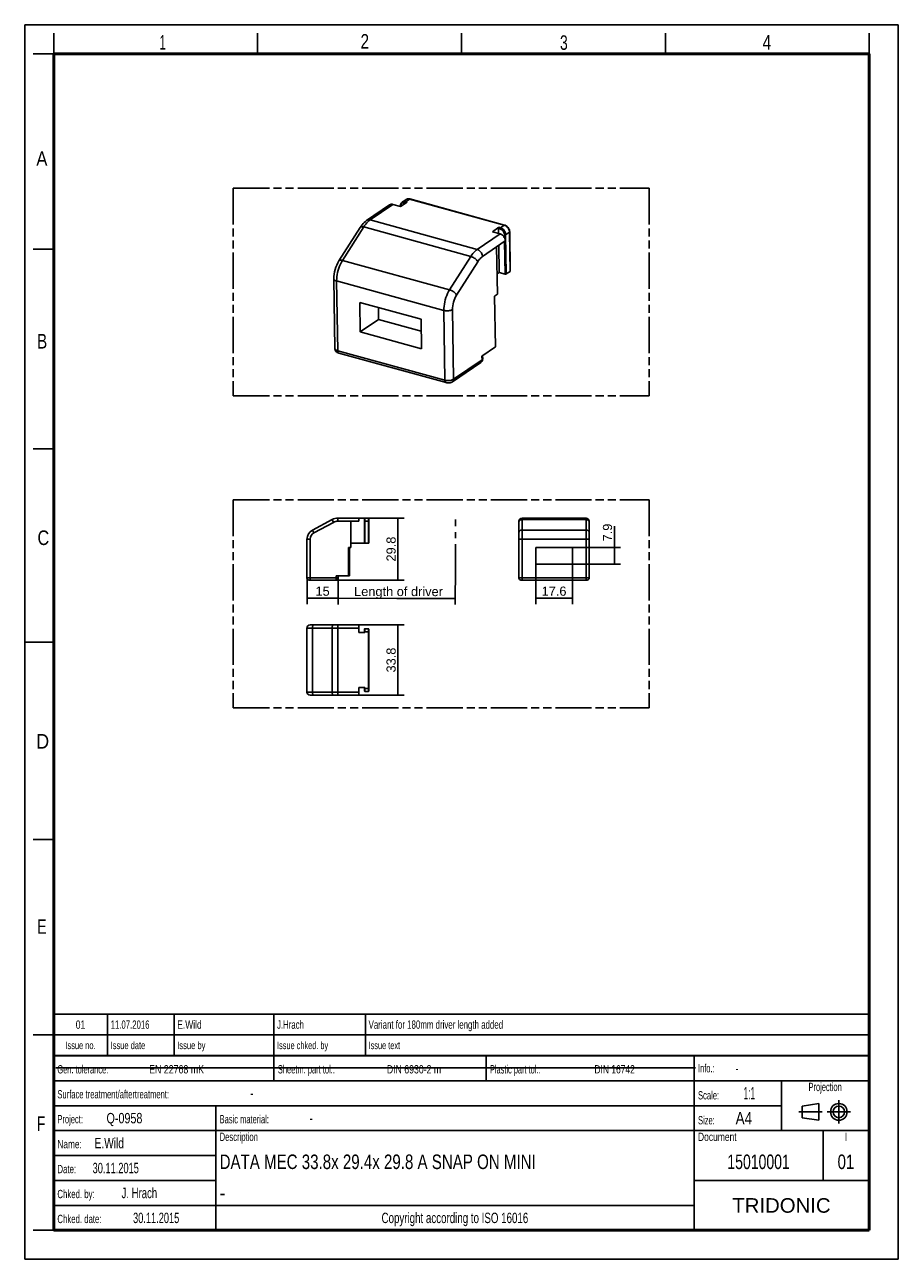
# Model space of a CAD drawing. Header units: millimetres. Extents: x 0 to 210, y 0 to 297.
import ezdxf
from ezdxf.enums import TextEntityAlignment as Align

# ---------------------------------------------------------------- set-up
doc = ezdxf.new("R2010")
doc.units = ezdxf.units.MM
doc.header["$LTSCALE"] = 19.36
doc.linetypes.add('CENTER', pattern=[0.6, 0.375, -0.075, 0.075, -0.075])
doc.linetypes.add('PHANTOM', pattern=[0.8, 0.45, -0.05, 0.1, -0.05, 0.1, -0.05])
doc.layers.get('0').update_dxf_attribs({"linetype": 'CONTINUOUS'})
for name, color, linetype in [('DEFAULT_1', 7, 'CENTER'), ('DEFAULT_3', 7, 'PHANTOM'), ('Z_DIM_2D', 7, 'CONTINUOUS'), ('Z_NOTICE', 7, 'CONTINUOUS')]:
    doc.layers.add(name, color=color, linetype=linetype)
doc.styles.get("Standard").update_dxf_attribs({"font": 'txt', "width": 0.7})
doc.styles.add('TEXTSTYLE_2', font='txt', dxfattribs={"width": 0.75})
doc.styles.add('TEXTSTYLE_3', font='helveticaneueltw1g-ltcn.otf')
doc.styles.add('TEXTSTYLE_4', font='arial.ttf')
doc.dimstyles.new('DIMSTYLE_1', dxfattribs={"dimtxt": 2.2, "dimasz": 3.5, "dimexe": 1.5, "dimexo": 0, "dimgap": 0.55, "dimtad": 1, "dimdec": 1, "dimlfac": 2, "dimdsep": 46, "dimtxsty": 'TEXTSTYLE_3', "dimcen": 0.09, "dimclrt": 5, "dimadec": 0, "dimazin": 0, "dimtp": 0.3, "dimtm": 0.3, "dimtfac": 1, "dimtdec": 1, "dimtofl": 0, "dimtmove": 0, "dimatfit": 3, "dimfxl": 1, "dimtolj": 1, "dimarcsym": 0})
doc.dimstyles.new('DIMSTYLE_2', dxfattribs={"dimtxt": 2.2, "dimasz": 3.5, "dimexe": 1.5, "dimexo": 0, "dimgap": 0.55, "dimtad": 1, "dimdec": 1, "dimlfac": 2, "dimdsep": 46, "dimtxsty": 'TEXTSTYLE_3', "dimcen": 0.09, "dimclrt": 5, "dimadec": 0, "dimazin": 0, "dimtp": 0.2, "dimtm": 0.2, "dimtfac": 1, "dimtdec": 1, "dimtofl": 0, "dimtmove": 0, "dimatfit": 3, "dimfxl": 1, "dimtolj": 1, "dimarcsym": 0})

# ---------------------------------------------------------------- blocks, each defined once
blk = doc.blocks.new('PROJEKTIONSMETHODE_BL0', base_point=(192.31, 35.47))
at = {"color": 2, "linetype": 'CONTINUOUS'}
for p, q in [((186.91, 36.87), (190.91, 37.47)), ((186.91, 34.07), (186.91, 36.87)), ((190.91, 37.47), (190.91, 33.47)), ((190.91, 33.47), (186.91, 34.07))]:
    blk.add_line(p, q, dxfattribs=at)
for radius in [2, 1.4]:
    blk.add_circle((195.71, 35.47), radius, dxfattribs=at)
at = {"layer": 'DEFAULT_1', "color": 2, "linetype": 'CENTER'}
for p, q in [((195.71, 38.27), (195.71, 32.67)), ((191.71, 35.47), (186.11, 35.47)), ((192.91, 35.47), (198.5, 35.47))]:
    blk.add_line(p, q, dxfattribs=at)
blk = doc.blocks.new('*D0')
at = {"layer": 'Z_DIM_2D', "color": 2, "linetype": 'CONTINUOUS'}
for p, q in [((78.41, 152.6), (91.22, 152.6)), ((89.72, 152.6), (89.72, 144.15)), ((89.72, 135.7), (89.72, 144.15)), ((78.41, 135.7), (91.22, 135.7))]:
    blk.add_line(p, q, dxfattribs=at)
at = {"layer": 'Z_DIM_2D', "color": 5, "linetype": 'CONTINUOUS', "style": 'TEXTSTYLE_3'}
blk.add_text('33.8', height=2.2, rotation=90, dxfattribs=at).set_placement((89.17, 144.15), align=Align.CENTER)
blk = doc.blocks.new('_NONE')
blk = doc.blocks.new('*D1')
at = {"layer": 'Z_DIM_2D', "color": 2, "linetype": 'CONTINUOUS'}
for p, q in [((67.86, 163.9), (67.86, 157.58)), ((75.36, 163.9), (75.36, 157.58)), ((67.86, 159.08), (71.61, 159.08)), ((75.36, 159.08), (71.61, 159.08))]:
    blk.add_line(p, q, dxfattribs=at)
at = {"layer": 'Z_DIM_2D', "color": 5, "linetype": 'CONTINUOUS', "style": 'TEXTSTYLE_3'}
blk.add_text('15', height=2.2, dxfattribs=at).set_placement((71.61, 159.63), align=Align.CENTER)
blk = doc.blocks.new('*D2')
at = {"layer": 'Z_DIM_2D', "color": 2, "linetype": 'CONTINUOUS'}
for p, q in [((80.31, 178.3), (91.22, 178.3)), ((89.72, 178.3), (89.72, 170.85)), ((89.72, 163.4), (89.72, 170.85)), ((74.86, 163.4), (91.22, 163.4))]:
    blk.add_line(p, q, dxfattribs=at)
at = {"layer": 'Z_DIM_2D', "color": 5, "linetype": 'CONTINUOUS', "style": 'TEXTSTYLE_3'}
blk.add_text('29.8', height=2.2, rotation=90, dxfattribs=at).set_placement((89.17, 170.85), align=Align.CENTER)
blk = doc.blocks.new('*D3')
at = {"layer": 'Z_DIM_2D', "color": 2, "linetype": 'CONTINUOUS'}
for p, q in [((122.85, 167.25), (122.85, 157.58)), ((131.65, 167.25), (131.65, 157.58)), ((122.85, 159.08), (127.25, 159.08)), ((131.65, 159.08), (127.25, 159.08))]:
    blk.add_line(p, q, dxfattribs=at)
at = {"layer": 'Z_DIM_2D', "color": 5, "linetype": 'CONTINUOUS', "style": 'TEXTSTYLE_3'}
blk.add_text('17.6', height=2.2, dxfattribs=at).set_placement((127.25, 159.63), align=Align.CENTER)
blk = doc.blocks.new('*D4')
at = {"layer": 'Z_DIM_2D', "color": 2, "linetype": 'CONTINUOUS'}
for p, q in [((141.74, 169.22), (141.74, 176.39)), ((131.65, 171.2), (143.24, 171.2)), ((141.74, 171.2), (141.74, 169.22)), ((131.65, 167.25), (143.24, 167.25)), ((141.74, 167.25), (141.74, 169.22))]:
    blk.add_line(p, q, dxfattribs=at)
at = {"layer": 'Z_DIM_2D', "color": 5, "linetype": 'CONTINUOUS', "style": 'TEXTSTYLE_3'}
blk.add_text('7.9', height=2.2, rotation=90, dxfattribs=at).set_placement((141.19, 172.7))
blk = doc.blocks.new('*D5')
at = {"layer": 'Z_DIM_2D', "color": 2, "linetype": 'CONTINUOUS'}
for p, q in [((75.36, 163.9), (75.35, 159.57)), ((103.52, 164.76), (103.51, 159.54)), ((75.35, 159.57), (75.35, 157.52)), ((75.35, 159.02), (89.43, 159)), ((103.51, 158.99), (89.43, 159)), ((103.51, 159.54), (103.51, 157.49))]:
    blk.add_line(p, q, dxfattribs=at)
at = {"layer": 'Z_DIM_2D', "color": 5, "linetype": 'CONTINUOUS', "style": 'TEXTSTYLE_3'}
blk.add_text(' Length of driver', height=2.2, rotation=-0.0625, dxfattribs=at).set_placement((89.43, 159.55), align=Align.CENTER)

msp = doc.modelspace()

# ---------------------------------------------------------------- linework, layer by layer
at = {"color": 2, "linetype": 'CONTINUOUS'}
for p, q in [((0, 0), (0, 297)), ((0, 297), (210, 297)), ((210, 0), (210, 297)), ((7, 290), (7, 295)), ((56, 290), (56, 295)), ((105, 290), (105, 295)), ((154, 290), (154, 295)), ((203, 290), (203, 295)), ((7, 290), (2, 290)), ((7, 243), (2, 243)), ((7, 195), (2, 195)), ((0, 148.5), (7, 148.5)), ((7, 101), (2, 101)), ((6.914, 48.96), (6.914, 58.96)), ((6.914, 58.96), (202.914, 58.96)), ((19.914, 48.96), (19.914, 58.96)), ((35.914, 48.96), (35.914, 58.96)), ((59.914, 48.96), (59.914, 58.96)), ((81.914, 48.96), (81.914, 58.96)), ((202.914, 48.96), (202.914, 58.96)), ((7, 54), (2, 54)), ((6.914, 53.96), (202.914, 53.96)), ((6.914, 6.96), (6.914, 48.96)), ((6.914, 48.96), (202.914, 48.96)), ((6.914, 48.96), (202.914, 48.96)), ((59.914, 42.96), (59.914, 48.96)), ((110.914, 42.96), (110.914, 48.96)), ((160.914, 6.96), (160.914, 48.96)), ((202.914, 6.96), (202.914, 48.96)), ((6.914, 42.96), (202.914, 42.96)), ((181.914, 30.96), (181.914, 42.96)), ((6.914, 36.96), (181.914, 36.96)), ((45.914, 6.96), (45.914, 36.96)), ((6.914, 30.96), (202.914, 30.96)), ((191.914, 18.96), (191.914, 30.96)), ((6.914, 24.96), (45.914, 24.96)), ((6.914, 18.96), (45.914, 18.96)), ((160.914, 18.96), (202.914, 18.96)), ((6.914, 12.96), (160.914, 12.96)), ((7, 7), (2, 7)), ((6.914, 6.96), (202.914, 6.96)), ((0, 0), (210, 0))]:
    msp.add_line(p, q, dxfattribs=at)
at = {"color": 7, "linetype": 'CONTINUOUS'}
for p, q in [((82.192, 249.911), (87.67, 253.645)), ((88.495, 253.754), (90.335, 253.247)), ((90.324, 253.247), (90.322, 253.37)), ((91.924, 254.33), (90.335, 253.247)), ((91.696, 254.948), (90.764, 254.314)), ((92.576, 255.07), (92.415, 255.104)), ((92.576, 255.07), (115.33, 248.809)), ((75.522, 240.187), (80.621, 248.214)), ((112.419, 247.17), (114.008, 248.253)), ((114.26, 246.664), (112.419, 247.17)), ((113.901, 247.999), (113.92, 246.758)), ((116.581, 247.152), (116.721, 237.716)), ((115.535, 244.971), (113.453, 243.552)), ((113.622, 232.139), (113.453, 243.552)), ((113.962, 243.899), (114.058, 237.395)), ((116.689, 237.667), (115.757, 237.032)), ((74.561, 219.113), (74.312, 235.89)), ((114.058, 237.395), (113.549, 237.048)), ((115.48, 237.003), (114.058, 237.395)), ((112.965, 231.691), (113.622, 232.139)), ((112.965, 231.691), (113.146, 219.469)), ((80.566, 230.176), (80.671, 223.077)), ((95.288, 226.125), (80.566, 230.176)), ((85.01, 228.953), (85.053, 226.064)), ((80.671, 223.077), (85.053, 226.064)), ((85.053, 226.064), (95.331, 223.236)), ((95.394, 219.025), (95.288, 226.125)), ((80.671, 223.077), (95.394, 219.025)), ((75.522, 217.984), (101.286, 210.894)), ((109.914, 217.266), (113.146, 219.469)), ((110.091, 216.612), (110.08, 217.379)), ((102.807, 211.104), (109.654, 215.771)), ((110.077, 216.428), (110.028, 216.248)), ((110.091, 216.612), (110.077, 216.428)), ((75.305, 178.297), (82.605, 178.297)), ((80.305, 178.297), (80.305, 177.547)), ((119.547, 178.297), (134.947, 178.297)), ((73.897, 177.945), (69.182, 175.438)), ((78.405, 171.197), (78.405, 177.547)), ((80.305, 177.547), (78.405, 177.547)), ((81.655, 178.197), (81.655, 172.297)), ((82.705, 178.197), (82.705, 172.297)), ((118.797, 163.897), (118.797, 177.547)), ((135.697, 177.547), (135.697, 163.897)), ((67.855, 173.231), (67.855, 163.897)), ((82.705, 172.297), (78.405, 172.297)), ((77.805, 171.197), (78.405, 171.197)), ((77.805, 171.197), (77.805, 164.397)), ((78.068, 171.197), (78.068, 164.397)), ((122.847, 171.197), (122.847, 167.247)), ((131.647, 171.197), (122.847, 171.197)), ((131.647, 167.247), (131.647, 171.197)), ((122.847, 167.247), (131.647, 167.247)), ((68.355, 163.397), (74.855, 163.397)), ((74.855, 164.397), (78.068, 164.397)), ((75.355, 163.897), (75.355, 164.397)), ((119.297, 163.397), (135.197, 163.397)), ((67.855, 151.854), (67.855, 136.454)), ((68.605, 152.604), (80.305, 152.604)), ((80.305, 152.604), (80.305, 150.754)), ((81.655, 151.604), (81.655, 150.754)), ((82.605, 151.704), (81.755, 151.704)), ((82.705, 151.604), (82.705, 136.704)), ((81.755, 150.754), (80.305, 150.754)), ((80.305, 137.554), (81.755, 137.554)), ((80.305, 135.704), (80.305, 137.554)), ((81.655, 137.554), (81.655, 136.704)), ((80.305, 135.704), (68.605, 135.704)), ((81.755, 136.604), (82.605, 136.604)), ((7.468, 46.042), (161.268, 46.042))]:
    msp.add_line(p, q, dxfattribs=at)
at = {"color": 9, "linetype": 'CONTINUOUS'}
for p, q in [((83.017, 250.02), (88.495, 253.754)), ((90.373, 253.313), (90.412, 253.299)), ((90.412, 253.299), (90.423, 253.48)), ((91.482, 254.168), (91.627, 254.128)), ((92.52, 255.057), (91.589, 254.422)), ((91.589, 254.422), (91.924, 254.33)), ((91.696, 254.948), (91.787, 255.002)), ((92.52, 255.057), (115.274, 248.796)), ((83.017, 250.02), (108.782, 242.93)), ((76.385, 240.31), (81.484, 248.337)), ((81.484, 248.337), (107.248, 241.247)), ((114.26, 246.664), (108.782, 242.93)), ((113.901, 247.999), (114.236, 247.907)), ((114.008, 248.253), (114.343, 248.161)), ((114.343, 248.161), (115.274, 248.796)), ((115.274, 248.796), (115.47, 248.725)), ((115.617, 246.468), (116.549, 247.103)), ((116.53, 247.318), (116.549, 247.103)), ((116.549, 247.103), (116.689, 237.667)), ((113.453, 243.552), (110.057, 241.237)), ((115.341, 246.439), (115.352, 245.693)), ((115.364, 244.854), (115.48, 237.003)), ((115.617, 246.468), (115.757, 237.032)), ((107.248, 241.247), (102.149, 233.22)), ((76.385, 240.31), (102.149, 233.22)), ((108.907, 239.975), (103.808, 231.947)), ((75.239, 218.575), (74.99, 235.352)), ((74.99, 235.352), (100.755, 228.262)), ((100.755, 228.262), (101.004, 211.485)), ((102.832, 228.477), (103.08, 211.7)), ((74.561, 219.113), (74.563, 219.085)), ((75.239, 218.575), (101.004, 211.485)), ((109.928, 216.367), (109.914, 217.266)), ((103.08, 211.7), (109.928, 216.367)), ((75.305, 177.547), (75.305, 178.297)), ((81.755, 178.297), (81.755, 172.297)), ((82.605, 178.297), (82.605, 172.297)), ((119.547, 163.397), (119.547, 178.297)), ((134.947, 178.297), (134.947, 163.397)), ((69.534, 174.776), (69.182, 175.438)), ((74.249, 177.283), (69.534, 174.776)), ((74.249, 177.283), (73.897, 177.945)), ((78.405, 177.547), (75.305, 177.547)), ((81.655, 177.547), (82.705, 177.547)), ((119.547, 177.945), (134.947, 177.945)), ((119.547, 175.438), (134.947, 175.438)), ((68.605, 173.231), (67.855, 173.231)), ((68.605, 173.231), (68.605, 163.397)), ((118.797, 173.231), (135.697, 173.231)), ((78.045, 164.397), (78.045, 171.197)), ((67.855, 163.897), (75.355, 163.897)), ((74.855, 163.397), (74.855, 164.397)), ((118.797, 163.897), (135.697, 163.897)), ((67.855, 151.854), (80.305, 151.854)), ((69.182, 151.854), (69.182, 136.454)), ((73.897, 151.854), (73.897, 136.454)), ((75.305, 135.704), (75.305, 152.604)), ((81.755, 151.704), (81.755, 150.754)), ((82.605, 151.704), (82.605, 136.604)), ((82.705, 150.954), (81.655, 150.954)), ((81.655, 137.354), (82.705, 137.354)), ((81.755, 137.554), (81.755, 136.604)), ((80.305, 136.454), (67.855, 136.454))]:
    msp.add_line(p, q, dxfattribs=at)
at = {"color": 7, "linetype": 'CONTINUOUS'}
for points, const_width in [([(7, 7), (7, 290)], 0.7), ([(7, 290), (203, 290)], 0.7), ([(203, 7), (203, 290)], 0.7), ([(7, 49), (203, 49)], 0.5), ([(7, 7), (203, 7)], 0.7)]:
    msp.add_lwpolyline(points, dxfattribs=dict(at, const_width=const_width))
for points in [[(87.67, 253.645), (87.761, 253.699), (87.928, 253.763), (88.108, 253.794), (88.297, 253.791), (88.495, 253.754)], [(90.764, 254.314), (90.635, 254.207), (90.525, 254.077), (90.436, 253.925), (90.371, 253.755), (90.333, 253.568), (90.322, 253.37)], [(92.415, 255.104), (92.256, 255.115), (92.103, 255.104), (91.957, 255.072), (91.82, 255.02), (91.696, 254.948)], [(82.192, 249.911), (81.901, 249.694), (81.62, 249.448), (81.349, 249.172), (81.09, 248.871), (80.848, 248.552), (80.621, 248.214)], [(113.901, 247.999), (113.905, 248.05), (113.914, 248.099), (113.931, 248.148), (113.954, 248.192), (113.979, 248.226), (114.008, 248.253)], [(114.26, 246.664), (114.459, 246.592), (114.649, 246.491), (114.831, 246.36), (115.001, 246.204), (115.153, 246.025), (115.283, 245.829), (115.388, 245.62), (115.467, 245.404), (115.515, 245.189), (115.535, 244.971)], [(115.33, 248.809), (115.526, 248.739), (115.716, 248.638), (115.896, 248.51), (116.062, 248.357), (116.21, 248.183), (116.337, 247.992), (116.439, 247.789), (116.515, 247.578), (116.563, 247.364), (116.581, 247.152)], [(75.522, 240.187), (75.241, 239.701), (74.997, 239.191), (74.789, 238.663), (74.617, 238.12), (74.481, 237.568), (74.384, 237.009), (74.327, 236.448), (74.312, 235.89)], [(116.721, 237.716), (116.721, 237.71), (116.711, 237.688), (116.689, 237.667)], [(115.757, 237.032), (115.722, 237.014), (115.68, 237.001), (115.631, 236.993), (115.579, 236.99), (115.529, 236.994), (115.48, 237.003)], [(74.561, 219.113), (74.579, 218.929), (74.629, 218.747), (74.711, 218.574), (74.824, 218.413), (74.968, 218.268), (75.136, 218.147), (75.321, 218.053), (75.522, 217.984)], [(110.028, 216.248), (109.946, 216.079), (109.835, 215.929), (109.698, 215.803), (109.654, 215.771)], [(102.807, 211.104), (102.656, 211.015), (102.489, 210.941), (102.299, 210.883), (102.097, 210.845), (101.897, 210.828), (101.694, 210.829), (101.491, 210.851), (101.286, 210.894)]]:
    msp.add_lwpolyline(points, dxfattribs=at)
at = {"color": 9, "linetype": 'CONTINUOUS'}
for points in [[(90.322, 253.37), (90.326, 253.353), (90.343, 253.332), (90.373, 253.313)], [(90.423, 253.48), (90.46, 253.646), (90.523, 253.797), (90.61, 253.929), (90.72, 254.038), (90.848, 254.121), (90.992, 254.176), (91.149, 254.203), (91.312, 254.2), (91.482, 254.168)], [(90.764, 254.314), (90.856, 254.368), (91.022, 254.432), (91.203, 254.463), (91.393, 254.46), (91.589, 254.422)], [(91.589, 254.422), (91.561, 254.397), (91.535, 254.361), (91.513, 254.317), (91.496, 254.268), (91.485, 254.217), (91.482, 254.168)], [(91.787, 255.002), (91.953, 255.067), (92.134, 255.098), (92.324, 255.094), (92.52, 255.057)], [(92.576, 255.07), (92.549, 255.07), (92.52, 255.057)], [(81.484, 248.337), (81.722, 248.692), (81.97, 249.019), (82.224, 249.318), (82.485, 249.585), (82.75, 249.82), (83.017, 250.02)], [(82.192, 249.911), (82.284, 249.965), (82.45, 250.03), (82.63, 250.061), (82.821, 250.057), (83.017, 250.02)], [(80.621, 248.214), (80.635, 248.234), (80.714, 248.31), (80.823, 248.363), (80.958, 248.393), (81.116, 248.398), (81.292, 248.38), (81.484, 248.337)], [(114.343, 248.161), (114.314, 248.136), (114.288, 248.1), (114.266, 248.056), (114.249, 248.007), (114.239, 247.956), (114.236, 247.907)], [(114.236, 247.907), (114.408, 247.844), (114.573, 247.757), (114.732, 247.643), (114.879, 247.507), (115.01, 247.352), (115.124, 247.182), (115.215, 247), (115.282, 246.813), (115.324, 246.627), (115.341, 246.439)], [(114.343, 248.161), (114.539, 248.091), (114.731, 247.988), (114.914, 247.857), (115.084, 247.701), (115.236, 247.522), (115.366, 247.326), (115.472, 247.117), (115.55, 246.901), (115.599, 246.683), (115.617, 246.468)], [(115.33, 248.809), (115.302, 248.809), (115.274, 248.796)], [(115.47, 248.725), (115.663, 248.623), (115.846, 248.492), (116.015, 248.335), (116.167, 248.157), (116.297, 247.961), (116.403, 247.752), (116.481, 247.536), (116.53, 247.318)], [(116.581, 247.152), (116.581, 247.146), (116.571, 247.124), (116.549, 247.103)], [(115.617, 246.468), (115.583, 246.45), (115.54, 246.437), (115.491, 246.429), (115.439, 246.426), (115.388, 246.43), (115.341, 246.439)], [(108.782, 242.93), (108.515, 242.73), (108.25, 242.495), (107.989, 242.228), (107.734, 241.929), (107.487, 241.602), (107.248, 241.247)], [(108.907, 239.975), (108.828, 240.124), (108.72, 240.278), (108.587, 240.433), (108.43, 240.586), (108.254, 240.731), (108.063, 240.867), (107.862, 240.989), (107.656, 241.095), (107.45, 241.182), (107.248, 241.247)], [(110.057, 241.237), (110.038, 241.452), (109.989, 241.67), (109.911, 241.886), (109.805, 242.095), (109.675, 242.291), (109.523, 242.47), (109.354, 242.626), (109.171, 242.757), (108.979, 242.86), (108.782, 242.93)], [(110.057, 241.237), (109.857, 241.087), (109.659, 240.912), (109.462, 240.71), (109.27, 240.485), (109.085, 240.24), (108.907, 239.975)], [(74.99, 235.352), (74.999, 235.848), (75.04, 236.36), (75.112, 236.882), (75.215, 237.409), (75.347, 237.933), (75.507, 238.448), (75.693, 238.95), (75.903, 239.431), (76.135, 239.886), (76.385, 240.31)], [(75.522, 240.187), (75.536, 240.207), (75.616, 240.282), (75.724, 240.335), (75.859, 240.365), (76.017, 240.371), (76.193, 240.352), (76.385, 240.31)], [(74.312, 235.89), (74.314, 235.862), (74.344, 235.76), (74.41, 235.662), (74.51, 235.57), (74.643, 235.486), (74.804, 235.413), (74.99, 235.352)], [(102.149, 233.22), (101.899, 232.796), (101.668, 232.341), (101.458, 231.86), (101.272, 231.359), (101.112, 230.843), (100.98, 230.319), (100.877, 229.793), (100.805, 229.27), (100.764, 228.758), (100.755, 228.262)], [(103.808, 231.947), (103.729, 232.097), (103.622, 232.251), (103.488, 232.406), (103.331, 232.558), (103.155, 232.704), (102.964, 232.84), (102.763, 232.962), (102.557, 233.068), (102.351, 233.154), (102.149, 233.22)], [(103.808, 231.947), (103.589, 231.569), (103.395, 231.166), (103.225, 230.733), (103.081, 230.283), (102.969, 229.824), (102.889, 229.364), (102.843, 228.917), (102.832, 228.477)], [(102.832, 228.477), (102.688, 228.393), (102.516, 228.321), (102.322, 228.26), (102.109, 228.214), (101.883, 228.182), (101.65, 228.166), (101.414, 228.166), (101.183, 228.183), (100.962, 228.215), (100.755, 228.262)], [(74.563, 219.085), (74.593, 218.983), (74.659, 218.885), (74.759, 218.793), (74.892, 218.709), (75.053, 218.636), (75.239, 218.575)], [(75.239, 218.575), (75.248, 218.439), (75.27, 218.315), (75.305, 218.208), (75.352, 218.118), (75.409, 218.049), (75.476, 218.002), (75.522, 217.984)], [(109.928, 216.367), (109.92, 216.232), (109.892, 216.105), (109.845, 215.989), (109.778, 215.886), (109.695, 215.801), (109.654, 215.771)], [(110.091, 216.612), (110.085, 216.562), (110.056, 216.494), (110.003, 216.429), (109.928, 216.367)], [(101.004, 211.485), (101.21, 211.438), (101.432, 211.406), (101.663, 211.389), (101.898, 211.389), (102.132, 211.405), (102.358, 211.437), (102.571, 211.483), (102.765, 211.544), (102.936, 211.617), (103.08, 211.7)], [(101.004, 211.485), (101.013, 211.349), (101.035, 211.226), (101.07, 211.118), (101.116, 211.028), (101.174, 210.959), (101.241, 210.912), (101.286, 210.894)], [(103.08, 211.7), (103.072, 211.562), (103.044, 211.434), (102.995, 211.317), (102.928, 211.216), (102.845, 211.132), (102.807, 211.104)], [(118.797, 177.283), (118.806, 177.387), (118.833, 177.488), (118.878, 177.584), (118.94, 177.672), (119.016, 177.751), (119.106, 177.819), (119.206, 177.873), (119.315, 177.913), (119.429, 177.937), (119.547, 177.945)], [(118.797, 174.776), (118.806, 174.88), (118.833, 174.981), (118.878, 175.077), (118.94, 175.165), (119.016, 175.244), (119.106, 175.312), (119.206, 175.366), (119.315, 175.406), (119.429, 175.43), (119.547, 175.438)], [(135.697, 177.283), (135.687, 177.387), (135.66, 177.488), (135.615, 177.584), (135.553, 177.672), (135.477, 177.751), (135.387, 177.819), (135.287, 177.873), (135.178, 177.913), (135.064, 177.937), (134.947, 177.945)], [(135.697, 174.776), (135.687, 174.88), (135.66, 174.981), (135.615, 175.077), (135.553, 175.165), (135.477, 175.244), (135.387, 175.312), (135.287, 175.366), (135.178, 175.406), (135.064, 175.43), (134.947, 175.438)], [(69.534, 152.604), (69.479, 152.595), (69.425, 152.568), (69.374, 152.523), (69.327, 152.461), (69.285, 152.385), (69.249, 152.295), (69.22, 152.195), (69.199, 152.086), (69.186, 151.972), (69.182, 151.854)], [(74.249, 152.604), (74.194, 152.595), (74.14, 152.568), (74.089, 152.523), (74.042, 152.461), (74, 152.385), (73.964, 152.295), (73.935, 152.195), (73.914, 152.086), (73.901, 151.972), (73.897, 151.854)], [(69.534, 135.704), (69.479, 135.714), (69.425, 135.741), (69.374, 135.786), (69.327, 135.848), (69.285, 135.924), (69.249, 136.013), (69.22, 136.114), (69.199, 136.223), (69.186, 136.337), (69.182, 136.454)], [(74.249, 135.704), (74.194, 135.714), (74.14, 135.741), (74.089, 135.786), (74.042, 135.848), (74, 135.924), (73.964, 136.013), (73.935, 136.114), (73.914, 136.223), (73.901, 136.337), (73.897, 136.454)]]:
    msp.add_lwpolyline(points, dxfattribs=at)
at = {"color": 7, "linetype": 'CONTINUOUS'}
for centre, radius, start, end in [((75.305, 175.297), 3, 90, 118), ((81.755, 178.197), 0.1, 90, 180), ((82.605, 178.197), 0.1, 0, 90), ((119.547, 177.547), 0.75, 90, 180), ((134.947, 177.547), 0.75, 0, 90), ((70.355, 173.231), 2.5, 118, 180), ((68.355, 163.897), 0.5, 180, 270), ((74.855, 163.897), 0.5, 270, 360), ((119.297, 163.897), 0.5, 180, 270), ((135.197, 163.897), 0.5, 270, 360), ((68.605, 151.854), 0.75, 90, 180), ((81.755, 151.604), 0.1, 90, 180), ((82.605, 151.604), 0.1, 0, 90), ((81.755, 136.704), 0.1, 180, 270), ((82.605, 136.704), 0.1, 270, 360), ((68.605, 136.454), 0.75, 180, 270)]:
    msp.add_arc(centre, radius, start, end, dxfattribs=at)
at = {"color": 9, "linetype": 'CONTINUOUS'}
for centre, radius, start, end in [((75.305, 175.297), 2.25, 90, 118), ((70.355, 173.231), 1.75, 118, 180)]:
    msp.add_arc(centre, radius, start, end, dxfattribs=at)
at = {"layer": 'DEFAULT_1', "color": 2, "linetype": 'CENTER'}
msp.add_line((103.52, 164.758), (103.534, 177.93), dxfattribs=at)
at = {"layer": 'DEFAULT_3', "color": 7, "linetype": 'PHANTOM'}
for p, q in [((50.129, 257.68), (50.129, 207.68)), ((50.129, 257.68), (150.129, 257.68)), ((150.129, 257.68), (150.129, 207.68)), ((50.129, 207.68), (150.129, 207.68)), ((50.129, 182.68), (50.129, 132.68)), ((50.129, 182.68), (150.129, 182.68)), ((150.129, 182.68), (150.129, 132.68)), ((50.129, 132.68), (150.129, 132.68))]:
    msp.add_line(p, q, dxfattribs=at)

# ---------------------------------------------------------------- block references
at = {"color": 2, "linetype": 'CONTINUOUS'}
msp.add_blockref('PROJEKTIONSMETHODE_BL0', (192.305, 35.47), dxfattribs=at)

# ---------------------------------------------------------------- texts
at = {"color": 5, "linetype": 'CONTINUOUS', "style": 'TEXTSTYLE_2'}
for s, width, p in [('1', 0.571429, (32.414, 291)), ('2', 0.785714, (80.731, 291.24)), ('3', 0.714286, (128.684, 290.943)), ('4', 0.785714, (177.383, 290.991)), ('A', 0.857143, (2.787, 263.048)), ('B', 0.785714, (2.959, 219.099)), ('C', 0.833333, (3.07, 171.834)), ('D', 0.904762, (2.807, 122.857)), ('E', 0.714286, (3.002, 78.302)), ('F', 0.714286, (2.922, 30.897))]:
    msp.add_text(s, height=3.5, dxfattribs=dict(at, width=width)).set_placement(p)
at = {"layer": 'Z_NOTICE', "color": 5, "linetype": 'CONTINUOUS', "style": 'TEXTSTYLE_2'}
for s, height, width, p in [('01', 2, 0.77381, (13.414, 55.46)), ('Issue no.', 1.8, 0.719577, (13.414, 50.56)), ('Projection', 2, 0.671429, (192.414, 40.46)), ('I', 2, 0.833333, (197.414, 28.46)), ('Copyright according to ISO 16016', 2.5, 0.700149, (103.414, 8.71))]:
    msp.add_text(s, height=height, dxfattribs=dict(at, width=width)).set_placement(p, align=Align.CENTER)
for s, height, width, p in [('11.07.2016', 2, 0.697619, (20.664, 55.46)), ('E.Wild', 2, 0.761905, (36.664, 55.46)), ('J.Hrach', 2, 0.70068, (60.664, 55.46)), ('Variant for 180mm driver length added', 2, 0.708494, (82.664, 55.46)), ('Issue date ', 1.8, 0.725108, (20.664, 50.56)), ('Issue by ', 1.8, 0.732804, (36.664, 50.56)), ('Issue chked. by', 1.8, 0.711111, (60.664, 50.56)), ('Issue text ', 1.8, 0.712121, (82.664, 50.56)), ('Gen. tolerance:', 2, 0.669841, (7.851, 44.71)), ('EN 22768 mK', 2, 0.792208, (29.911, 44.71)), ('Sheetm. part tol.:', 2, 0.67328, (60.851, 44.71)), ('DIN 6930-2 m', 2, 0.78373, (87.053, 44.71)), ('Plastic part tol.:', 2, 0.642857, (111.851, 44.71)), ('DIN 16742', 2, 0.759259, (136.958, 44.71)), ('Info.: ', 2, 0.64966, (161.851, 44.96)), ('Surface treatment/aftertreatment: ', 2, 0.681373, (7.851, 38.71)), ('-', 2.5, 0.714286, (54.184, 38.71)), ('Scale:  ', 2, 0.684524, (161.851, 38.46)), ('1:1', 3, 0.5, (172.803, 38.46)), ('Project: ', 2, 0.656085, (7.851, 32.71)), ('Q-0958', 2.5, 0.77381, (19.661, 32.71)), ('Basic material: ', 2, 0.675595, (46.851, 32.71)), ('-', 2.5, 0.714286, (68.47, 32.71)), ('Size: ', 2, 0.678571, (161.851, 32.46)), (' A4', 3, 0.809524, (169.994, 32.46)), ('Description', 2, 0.688312, (46.851, 28.46)), ('Document', 2, 0.761905, (161.851, 28.46)), ('Name: ', 2, 0.746032, (7.851, 26.71)), ('E.Wild', 2.5, 0.730159, (16.803, 26.71)), ('Date: ', 2, 0.706349, (7.851, 20.71)), ('30.11.2015', 2.5, 0.664286, (16.327, 20.71)), ('Chked. by: ', 2, 0.701299, (7.851, 14.71)), ('J. Hrach', 2.5, 0.6875, (23.28, 14.71)), ('Chked. date: ', 2, 0.699634, (7.851, 8.71)), ('30.11.2015', 2.5, 0.664286, (26.042, 8.71))]:
    msp.add_text(s, height=height, dxfattribs=dict(at, width=width)).set_placement(p)
at = {"layer": 'Z_NOTICE', "color": 5, "linetype": 'CONTINUOUS', "width": 0.714286}
msp.add_text('-', height=1.8, dxfattribs=at).set_placement((170.946, 44.96))
at = {"layer": 'Z_NOTICE', "color": 7, "linetype": 'CONTINUOUS', "style": 'TEXTSTYLE_2'}
for s, width, p in [('DATA MEC 33.8x 29.4x 29.8 A SNAP ON MINI', 0.775, (46.851, 21.71)), ('-', 0.904762, (46.851, 14.21))]:
    msp.add_text(s, height=3.5, dxfattribs=dict(at, width=width)).set_placement(p)
for s, width, p in [('15010001', 0.720238, (176.414, 21.71)), ('01', 0.77381, (197.414, 21.71))]:
    msp.add_text(s, height=3.5, dxfattribs=dict(at, width=width)).set_placement(p, align=Align.CENTER)
at = {"layer": 'Z_NOTICE', "color": 5, "linetype": 'CONTINUOUS', "style": 'TEXTSTYLE_4'}
msp.add_text('TRIDONIC', height=3.5, dxfattribs=at).set_placement((181.914, 11.21), align=Align.CENTER)

# ---------------------------------------------------------------- dimensions: what is measured, and where the dimension line sits
at = {"layer": 'Z_DIM_2D', "color": 2, "linetype": 'CONTINUOUS'}
for base, p1, p2, angle, dimstyle, picture, middle in [((89.722, 178.297), (74.855, 163.397), (80.305, 178.297), 90, 'DIMSTYLE_2', '*D2', (89.722, 170.851)), ((141.741, 167.247), (131.647, 171.197), (131.647, 167.247), 270, 'DIMSTYLE_2', '*D4', (141.741, 174.55)), ((89.722, 135.704), (78.405, 152.604), (78.405, 135.704), 270, 'DIMSTYLE_1', '*D0', (89.722, 144.15))]:
    dim = msp.add_linear_dim(base=base, p1=p1, p2=p2, angle=angle, dimstyle=dimstyle, override={"dimblk1": 'NONE', "dimblk2": 'NONE', "dimsah": 1}, dxfattribs=at)
    dim.commit()
    dim.dimension.update_dxf_attribs({"geometry": picture, "text_midpoint": middle, "dimtype": 160})
for base, p1, p2, picture, middle in [((131.647, 159.079), (122.847, 167.247), (131.647, 167.247), '*D3', (127.296, 159.079)), ((75.355, 159.079), (67.855, 163.897), (75.355, 163.897), '*D1', (71.65, 159.079))]:
    dim = msp.add_linear_dim(base=base, p1=p1, p2=p2, dimstyle='DIMSTYLE_2', override={"dimblk1": 'NONE', "dimblk2": 'NONE', "dimsah": 1}, dxfattribs=at)
    dim.commit()
    dim.dimension.update_dxf_attribs({"geometry": picture, "text_midpoint": middle, "dimtype": 160})
dim = msp.add_linear_dim(base=(75.35, 159.016), p1=(103.52, 164.758), p2=(75.355, 163.897), angle=179.93751, text=' Length of driver', dimstyle='DIMSTYLE_1', override={"dimblk1": 'NONE', "dimblk2": 'NONE', "dimsah": 1}, dxfattribs=at)
dim.commit()
dim.dimension.update_dxf_attribs({"geometry": '*D5', "text_midpoint": (89.874, 159), "dimtype": 160})

doc.saveas('drawing.dxf')
